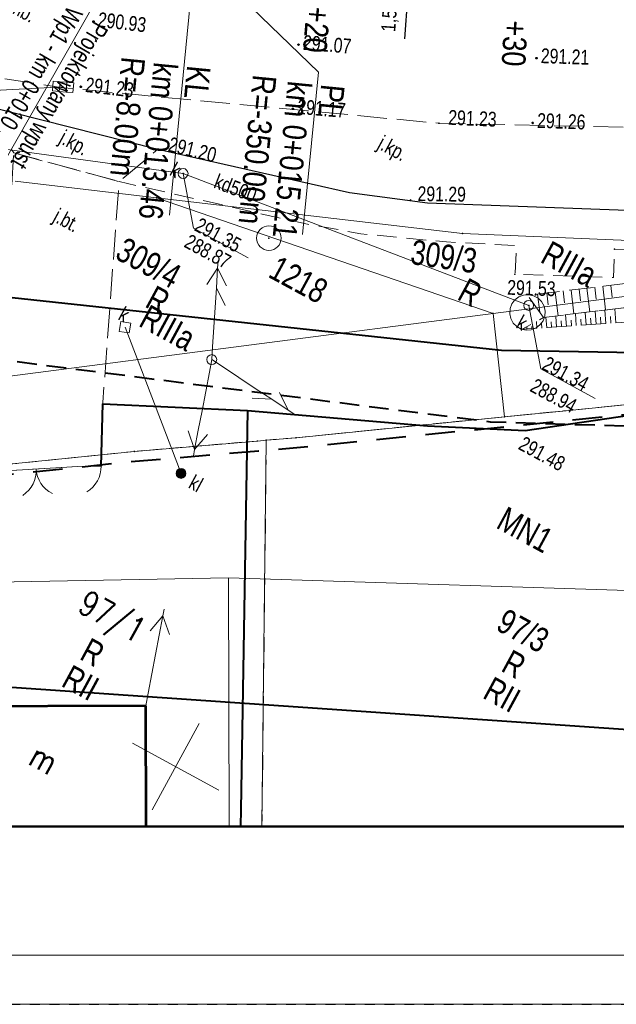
# Model space of a CAD drawing. Header units: metres. Extents: x 7437495 to 7437812, y 5556446 to 5556827.
# Tile 8 of 38: x 7437553 to 7437584, y 5556617 to 5556667. Entities that reach past the tile are written whole.
import ezdxf
from ezdxf.enums import TextEntityAlignment as Align

# ---------------------------------------------------------------- set-up
doc = ezdxf.new("R2010")
doc.units = ezdxf.units.M
doc.header["$MEASUREMENT"] = 0
for name, pattern in [('BUBZ01-500', [1.75, 1.25, -0.5]), ('EGBK02-500', [2, 1.5, -0.5]), ('EGBO02-500', [2.5, 1.5, -1]), ('EGBU01-500', [1, 0.5, -0.5]), ('KTCR02-500', [1.5, 1, -0.5]), ('KTJZ01-500', [2, 1.5, -0.5]), ('PTRW01_01-500', [1, 0.5, -0.5])]:
    doc.linetypes.add(name, pattern=pattern)
doc.layers.get('0').update_dxf_attribs({"color": 250, "lineweight": 5})
for name, color, linetype, lineweight in [('121-Punkt osnowy szczegółowej', 7, 'Continuous', 5), ('203-Punkt załamania granicy działki nie stabilizowany', 7, 'Continuous', 5), ('_arkusz', 7, 'Continuous', 13), ('brama (linia) - symbol', 7, 'Continuous', 5), ('BUBZ01', 250, 'Continuous', 5), ('BUIB02_01', 250, 'Continuous', 5), ('D_kilometraz', 7, 'Continuous', 13), ('D_opis trasy', 7, 'Continuous', 13), ('D_opisy', 7, 'Continuous', 13), ('D_wymiary', 7, 'Continuous', 13), ('EGBB01', 250, 'Continuous', 5), ('EGBD03', 250, 'Continuous', 5), ('EGBK02', 250, 'Continuous', 5), ('EGBO02', 250, 'Continuous', 5), ('EGBP04_03', 250, 'Continuous', 5), ('EGBU01', 250, 'Continuous', 5), ('furtka (linia) - symbol', 7, 'Continuous', 5), ('kratka ściekowa (punkt)', 7, 'Continuous', 5), ('KTCR02', 250, 'Continuous', 5), ('KTJZ01', 250, 'Continuous', 5), ('KTKR01', 250, 'Continuous', 5), ('KTOK02', 250, 'Continuous', 5), ('KTOK04', 250, 'Continuous', 5), ('KTOK05_01', 250, 'Continuous', 5), ('MPZP', 250, 'Continuous', 5), ('OSSP03', 250, 'Continuous', 5), ('przewód elektroenergetyczny niskiego napięcia (linia) - symbol', 7, 'Continuous', 5), ('przewód kanalizacyjny (linia)', 7, 'Continuous', 5), ('przewód kanalizacyjny (linia)-Atr1', 7, 'Continuous', 5), ('przewód telekomunikacyjny (linia) - symbol', 7, 'Continuous', 5), ('punkt o określonej wysokości (sieć kanalizacyjna)', 7, 'Continuous', 5), ('punkt o określonej wysokości (sieć kanalizacyjna)-Atr2', 7, 'Continuous', 5), ('punkt o określonej wysokości (sieć kanalizacyjna)-Atr3', 7, 'Continuous', 5), ('punkt wysokościowy naturalny', 7, 'Continuous', 5), ('punkt wysokościowy sztuczny', 7, 'Continuous', 5), ('RTPW01', 250, 'Continuous', 5), ('RTPW02', 250, 'Continuous', 5), ('rzedne dla projektanta', 250, 'Continuous', 5), ('SUPG_01', 250, 'Continuous', 5), ('SUPK_01', 250, 'Continuous', 5), ('SUSM04_01_E', 250, 'Continuous', 5), ('SUUS22_01_K', 250, 'Continuous', 5), ('słup (punkt)', 7, 'Continuous', 5), ('Warstwa 1', 250, 'Continuous', 5), ('Warstwa 2', 250, 'Continuous', 5), ('Warstwa 3', 250, 'Continuous', 5), ('właz - siec kanalizacyjna (powierzchnia)', 7, 'Continuous', 5), ('właz kwadratowy - siec kanalizacyjna (punkt)', 7, 'Continuous', 5), ('właz kwadratowy - siec kanalizacyjna (punkt)-Atr17', 7, 'Continuous', 5), ('właz okrągły - siec kanalizacyjna (punkt)', 7, 'Continuous', 5), ('właz okrągły - siec kanalizacyjna (punkt)-Atr17', 7, 'Continuous', 5)]:
    doc.layers.add(name, color=color, linetype=linetype, lineweight=lineweight)
doc.styles.add('ROMANS', font='arial.ttf', dxfattribs={"width": 0.8})
doc.styles.get("Standard").update_dxf_attribs({"font": 'txt.shx', "width": 0.75})
doc.styles.add('Style-Arial Narrow', font='ARIALN.TTF')
doc.linetypes.add('KTOK05_01-500', pattern='A,3.75,[13,dgnlstyle-rozp_2015.shx,S=0.002778,R=0,X=0,Y=0],3.75', length=7.5)
doc.dimstyles.new('1-500', dxfattribs={"dimscale": 10, "dimtxt": 0.2, "dimasz": 0.07, "dimexe": 0, "dimexo": 0, "dimgap": 0.05, "dimtad": 1, "dimdec": 1, "dimzin": 0, "dimtxsty": 'ROMANS', "dimblk": 'ARCHTICK', "dimcen": 0.1, "dimclrt": 256, "dimadec": 0, "dimazin": 0, "dimtfac": 0.666667, "dimtdec": 1, "dimtofl": 0, "dimtmove": 1, "dimatfit": 2, "dimfxl": 0, "dimtolj": 1, "dimtzin": 0, "dimarcsym": 0})

# ---------------------------------------------------------------- blocks, each defined once
blk = doc.blocks.new('US05')
at = {"color": 0, "linetype": 'Continuous', "lineweight": 13, "ltscale": 10}
for p, q in [((-5.25, -2.5), (-5.25, 2.5)), ((-5.25, 2.5), (-1.75, 2.5)), ((-1.75, -2.5), (-1.75, 2.5)), ((-1.75, 2.5), (1.75, 2.5)), ((1.75, -2.5), (1.75, 2.5)), ((1.75, 2.5), (5.25, 2.5)), ((5.25, -2.5), (5.25, 2.5)), ((-5.25, -2.5), (-1.75, -2.5)), ((-1.75, -2.5), (1.75, -2.5)), ((1.75, -2.5), (5.25, -2.5))]:
    blk.add_line(p, q, dxfattribs=at)
blk = doc.blocks.new('PT01')
at = {"color": 0, "linetype": 'Continuous', "lineweight": 13, "ltscale": 10}
for p, q in [((46.5, 0), (37.84, 5)), ((6.5, 0), (0, 0)), ((6.5, 0), (16.5, 0)), ((16.5, 0), (26.5, 0)), ((26.5, 0), (36.5, 0)), ((36.5, 0), (27.84, -5)), ((36.5, 0), (46.5, 0)), ((46.5, 0), (50, 0))]:
    blk.add_line(p, q, dxfattribs=at)
blk = doc.blocks.new('PE04')
at = {"color": 0, "linetype": 'Continuous', "lineweight": 13, "ltscale": 10}
for p, q in [((46.5, 0), (37.84, 5)), ((6.5, 0), (0, 0)), ((6.5, 0), (16.5, 0)), ((16.5, 0), (26.5, 0)), ((26.5, 0), (36.5, 0)), ((36.5, 0), (46.5, 0)), ((46.5, 0), (37.84, -5)), ((46.5, 0), (50, 0))]:
    blk.add_line(p, q, dxfattribs=at)
blk = doc.blocks.new('OK02')
at = {"layer": 'brama (linia) - symbol', "color": 0, "linetype": 'Continuous', "lineweight": 13, "ltscale": 10}
for centre, start, end in [((-15, 0), 0, 60), ((15, 0), 120, 180)]:
    blk.add_arc(centre, 15, start, end, dxfattribs=at)
blk = doc.blocks.new('US22')
at = {"color": 0, "linetype": 'Continuous', "lineweight": 13, "ltscale": 10}
blk.add_circle((0, 0), 2.5, dxfattribs=at)
blk = doc.blocks.new('PW01')
at = {"layer": 'punkt wysokościowy naturalny', "linetype": 'Continuous', "lineweight": 13}
h = blk.add_hatch(color=0, dxfattribs=at)
edge = h.paths.add_edge_path()
edge.add_arc((0, 0), 0.45, 0, 360)
blk = doc.blocks.new('US22A')
at = {"color": 0, "linetype": 'Continuous', "lineweight": 0, "ltscale": 10, "flags": 128}
blk.add_lwpolyline([(-2.5, -2.5), (2.5, -2.5), (2.5, 2.5), (-2.5, 2.5), (-2.5, -2.5)], close=True, dxfattribs=at)
blk = doc.blocks.new('OK04')
at = {"color": 0, "linetype": 'Continuous', "lineweight": 0, "ltscale": 10}
blk.add_arc((15, 0.01), 15, 120, 180, dxfattribs=at)
blk = doc.blocks.new('203')
at = {"layer": '203-Punkt załamania granicy działki nie stabilizowany', "linetype": 'Continuous', "lineweight": 13}
h = blk.add_hatch(color=96, dxfattribs=at)
edge = h.paths.add_edge_path()
edge.add_arc((0, 0), 0.45, 0, 360)
blk = doc.blocks.new('PW02')
at = {"layer": 'punkt wysokościowy sztuczny', "linetype": 'Continuous', "lineweight": 13}
h = blk.add_hatch(color=0, dxfattribs=at)
edge = h.paths.add_edge_path()
edge.add_arc((0, 0), 0.45, 0, 360)
blk = doc.blocks.new('SM04')
at = {"layer": 'słup (punkt)', "color": 0, "linetype": 'Continuous', "lineweight": 13}
blk.add_circle((0, 0), 2.5, dxfattribs=at)
blk = doc.blocks.new('121')
at = {"layer": '121-Punkt osnowy szczegółowej', "linetype": 'Continuous', "lineweight": 13}
h = blk.add_hatch(color=0, dxfattribs=at)
edge = h.paths.add_edge_path()
edge.add_arc((0, 0), 0.45, 0, 360)
at = {"layer": '121-Punkt osnowy szczegółowej', "color": 0, "linetype": 'Continuous', "lineweight": 13}
blk.add_circle((0, 0), 6.25, dxfattribs=at)
blk = doc.blocks.new('SUUS22_01')
at = {"layer": 'SUUS22_01_K', "linetype": 'Continuous', "lineweight": 13}
h = blk.add_hatch(color=8, dxfattribs=at)
edge = h.paths.add_edge_path()
edge.add_arc((0, 0), 0.25, 0, 360)
at = {"layer": 'SUUS22_01_K', "color": 250, "linetype": 'Continuous', "lineweight": 13}
blk.add_circle((0, 0), 0.25, dxfattribs=at)
blk = doc.blocks.new('TerminatorOpen')
at = {"color": 0, "linetype": 'ByBlock', "lineweight": -2}
for q in [(-1, 0.5), (-1, 0), (-1, -0.5)]:
    blk.add_line((0, 0), q, dxfattribs=at)
blk = doc.blocks.new('*D57')
at = {"layer": 'D_wymiary', "color": 0, "lineweight": -2, "transparency": 16777216}
for p, q in [((7437573.278, 5556671.238), (7437573.303, 5556671.597)), ((7437573.434, 5556670.866), (7437573.073, 5556670.891)), ((7437573.253, 5556670.878), (7437573.148, 5556669.382)), ((7437573.33, 5556669.369), (7437572.969, 5556669.395)), ((7437573.123, 5556669.023), (7437572.942, 5556666.429))]:
    blk.add_line(p, q, dxfattribs=at)
at = {"layer": 'Defpoints', "color": 0, "transparency": 16777216}
for p in [(7437573.253, 5556670.878), (7437573.614, 5556670.853), (7437573.51, 5556669.357)]:
    blk.add_point(p, dxfattribs=at)
at = {"layer": 'D_wymiary', "color": 0, "lineweight": -2, "transparency": 16777216, "xscale": 0.36, "yscale": 0.36, "zscale": 0.36}
for p, rotation in [((7437573.253, 5556670.878), 266.0114099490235), ((7437573.148, 5556669.382), 86.01140994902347)]:
    blk.add_blockref('TerminatorOpen', p, dxfattribs=dict(at, rotation=rotation))
at = {"layer": 'D_wymiary', "transparency": 16777216, "insert": (7437572.228, 5556667.579), "char_height": 0.72, "attachment_point": 5, "rotation": 86.0114, "style": 'Style-Arial Narrow'}
blk.add_mtext('1,50', dxfattribs=at)

msp = doc.modelspace()

# ---------------------------------------------------------------- linework, layer by layer
at = {"layer": '_arkusz', "flags": 128}
for points in [[(7437515.216, 5556617.416), (7437806.325, 5556617.416), (7437806.325, 5556820.676), (7437515.216, 5556820.676), (7437515.216, 5556617.416)], [(7437515.216, 5556617.416), (7437806.325, 5556617.416), (7437806.325, 5556820.676), (7437515.216, 5556820.676), (7437515.216, 5556617.416)], [(7437517.716, 5556619.916), (7437803.825, 5556619.916), (7437803.825, 5556818.176), (7437517.716, 5556818.176), (7437517.716, 5556619.916)], [(7437517.716, 5556619.916), (7437803.825, 5556619.916), (7437803.825, 5556818.176), (7437517.716, 5556818.176), (7437517.716, 5556619.916)]]:
    msp.add_lwpolyline(points, close=True, dxfattribs=at)
at = {"layer": 'BUBZ01', "color": 7, "linetype": 'BUBZ01-500', "lineweight": 13, "flags": 128}
for points in [[(7437579.99, 5556652.281), (7437579.191, 5556653.408), (7437592.138, 5556654.965), (7437601.716, 5556656.517), (7437608.214, 5556659.376), (7437608.484, 5556658.217), (7437601.675, 5556654.89), (7437579.99, 5556652.281)], [(7437608.484, 5556658.217), (7437608.997, 5556657.336), (7437601.944, 5556653.266), (7437578.914, 5556651.681), (7437579.99, 5556652.281), (7437601.675, 5556654.89), (7437608.484, 5556658.217)]]:
    msp.add_lwpolyline(points, close=True, dxfattribs=at)
at = {"layer": 'BUBZ01', "color": 7, "linetype": 'Continuous', "lineweight": 13, "flags": 128}
for points in [[(7437582.196, 5556653.769), (7437582.34, 5556652.565)], [(7437582.601, 5556653.823), (7437582.67, 5556653.217)], [(7437583, 5556653.868), (7437583.144, 5556652.664)], [(7437583.4, 5556653.913), (7437583.474, 5556653.315)], [(7437579.689, 5556653.468), (7437579.798, 5556652.556)], [(7437580.166, 5556653.528), (7437580.235, 5556652.922)], [(7437580.588, 5556653.572), (7437580.731, 5556652.368)], [(7437580.992, 5556653.626), (7437581.062, 5556653.019)], [(7437581.392, 5556653.671), (7437581.535, 5556652.467)], [(7437581.796, 5556653.724), (7437581.866, 5556653.118)], [(7437580.152, 5556651.761), (7437580.111, 5556652.295)], [(7437580.65, 5556651.798), (7437580.61, 5556652.354)], [(7437581.156, 5556651.83), (7437581.109, 5556652.414)], [(7437581.654, 5556651.868), (7437581.612, 5556652.482)], [(7437582.152, 5556651.905), (7437582.111, 5556652.542)], [(7437582.412, 5556651.923), (7437582.383, 5556652.246)], [(7437582.659, 5556651.937), (7437582.609, 5556652.601)], [(7437582.905, 5556651.951), (7437582.885, 5556652.292)], [(7437583.157, 5556651.974), (7437583.108, 5556652.661)], [(7437583.403, 5556651.989), (7437583.388, 5556652.338)], [(7437583.663, 5556652.007), (7437583.607, 5556652.72)], [(7437579.152, 5556651.7), (7437579.142, 5556651.808)], [(7437579.398, 5556651.714), (7437579.393, 5556651.831)], [(7437579.65, 5556651.737), (7437579.63, 5556652.078)], [(7437579.905, 5556651.747), (7437579.886, 5556651.985)], [(7437580.403, 5556651.784), (7437580.381, 5556652.058)], [(7437580.901, 5556651.821), (7437580.883, 5556652.104)], [(7437581.408, 5556651.853), (7437581.386, 5556652.149)], [(7437581.906, 5556651.891), (7437581.88, 5556652.2)]]:
    msp.add_lwpolyline(points, dxfattribs=at)
at = {"layer": 'BUIB02_01', "color": 212, "linetype": 'Continuous', "lineweight": 40, "flags": 128}
msp.add_lwpolyline([(7437501.475, 5556668.517), (7437520.006, 5556661.26), (7437548.621, 5556653.762), (7437577.86, 5556650.617), (7437605.191, 5556650.151)], dxfattribs=at)
at = {"layer": 'D_opis trasy'}
msp.add_line((7437568.569, 5556664.74), (7437563.927, 5556669.231), dxfattribs=at)
at = {"layer": 'D_opis trasy', "flags": 128}
for points in [[(7437562.267, 5556670.319), (7437561.02, 5556657.482)], [(7437568.569, 5556664.74), (7437567.768, 5556656.487)]]:
    msp.add_lwpolyline(points, dxfattribs=at)
at = {"layer": 'D_opisy', "color": 1}
msp.add_line((7437559.003, 5556671.375), (7437552.303, 5556659.626), dxfattribs=at)
at = {"layer": 'EGBB01', "color": 7, "linetype": 'Continuous', "lineweight": 53, "flags": 128}
for points in [[(7437559.813, 5556632.565), (7437549.829, 5556632.529)], [(7437559.831, 5556626.457), (7437559.813, 5556632.565)]]:
    msp.add_lwpolyline(points, dxfattribs=at)
at = {"layer": 'EGBD03', "color": 96, "linetype": 'Continuous', "lineweight": 13, "flags": 128}
for points in [[(7437560.351, 5556658.356), (7437553.189, 5556659.203)], [(7437560.351, 5556658.356), (7437575.876, 5556656.548)], [(7437560.351, 5556658.356), (7437577.428, 5556652.487)], [(7437575.876, 5556656.548), (7437614.098, 5556654.934)], [(7437577.428, 5556652.487), (7437591.023, 5556654.25)], [(7437577.428, 5556652.487), (7437552.913, 5556649.296)], [(7437577.428, 5556652.487), (7437578.019, 5556647.241)], [(7437581.301, 5556647.566), (7437590.209, 5556648.469)], [(7437578.019, 5556647.241), (7437567.433, 5556646.178)], [(7437578.019, 5556647.241), (7437581.301, 5556647.566)], [(7437559.23, 5556645.484), (7437565.476, 5556646.011)], [(7437565.476, 5556646.011), (7437565.921, 5556646.054)], [(7437565.921, 5556646.054), (7437565.705, 5556626.457)], [(7437567.433, 5556646.178), (7437565.921, 5556646.054)], [(7437552.868, 5556644.827), (7437559.23, 5556645.484)]]:
    msp.add_lwpolyline(points, dxfattribs=at)
at = {"layer": 'EGBK02', "color": 96, "linetype": 'EGBK02-500', "lineweight": 13, "flags": 128}
for points in [[(7437590.209, 5556648.469), (7437581.301, 5556647.566)], [(7437578.019, 5556647.241), (7437567.433, 5556646.178)], [(7437581.301, 5556647.566), (7437578.019, 5556647.241)], [(7437565.921, 5556646.054), (7437565.705, 5556626.457)], [(7437567.433, 5556646.178), (7437565.921, 5556646.054)]]:
    msp.add_lwpolyline(points, dxfattribs=at)
at = {"layer": 'EGBO02', "color": 96, "linetype": 'EGBO02-500', "lineweight": 40, "flags": 128}
msp.add_lwpolyline([(7437521.721, 5556641.598), (7437543.132, 5556643.41), (7437552.917, 5556644.33), (7437559.277, 5556644.986), (7437565.522, 5556645.513), (7437565.966, 5556645.556), (7437567.478, 5556645.68), (7437578.069, 5556646.743), (7437581.351, 5556647.068), (7437590.259, 5556647.972), (7437597.402, 5556648.706), (7437605.06, 5556649.453), (7437607.906, 5556649.279), (7437613.373, 5556648.963), (7437624.585, 5556648.103), (7437637.988, 5556647.094), (7437642.985, 5556646.799), (7437679.725, 5556644.549), (7437699.272, 5556644.245), (7437716.586, 5556643.133), (7437762.736, 5556640.481), (7437789.818, 5556645.268), (7437800.297, 5556647.133)], dxfattribs=at)
at = {"layer": 'EGBU01', "color": 96, "linetype": 'EGBU01-500', "lineweight": 13, "flags": 128}
for points in [[(7437590.209, 5556648.469), (7437581.301, 5556647.566)], [(7437581.301, 5556647.566), (7437590.209, 5556648.469)], [(7437578.019, 5556647.241), (7437567.433, 5556646.178)], [(7437567.433, 5556646.178), (7437578.019, 5556647.241)], [(7437581.301, 5556647.566), (7437578.019, 5556647.241)], [(7437578.019, 5556647.241), (7437581.301, 5556647.566)], [(7437559.23, 5556645.484), (7437565.476, 5556646.011)], [(7437565.476, 5556646.011), (7437559.23, 5556645.484)], [(7437565.476, 5556646.011), (7437565.921, 5556646.054)], [(7437565.921, 5556646.054), (7437565.476, 5556646.011)], [(7437565.921, 5556646.054), (7437565.705, 5556626.457)], [(7437565.705, 5556626.457), (7437565.921, 5556646.054)], [(7437567.433, 5556646.178), (7437565.921, 5556646.054)], [(7437565.921, 5556646.054), (7437567.433, 5556646.178)], [(7437552.868, 5556644.827), (7437559.23, 5556645.484)], [(7437559.23, 5556645.484), (7437552.868, 5556644.827)]]:
    msp.add_lwpolyline(points, dxfattribs=at)
at = {"layer": 'KTCR02', "color": 7, "linetype": 'KTCR02-500', "lineweight": 13, "flags": 128}
msp.add_lwpolyline([(7437608.147, 5556659.378), (7437605.985, 5556658.957), (7437597.715, 5556656.775), (7437593.492, 5556655.846), (7437590.1, 5556655.57), (7437583.591, 5556655.754), (7437583.539, 5556654.315), (7437578.541, 5556654.477), (7437578.634, 5556655.928), (7437575.061, 5556656.114), (7437570.725, 5556656.531), (7437567.857, 5556657.051), (7437558.455, 5556659.18)], dxfattribs=at)
at = {"layer": 'KTJZ01', "color": 7, "linetype": 'KTJZ01-500', "lineweight": 13, "flags": 128}
msp.add_lwpolyline([(7437513.723, 5556673.355), (7437526.269, 5556669.703), (7437536.272, 5556667.34), (7437541.191, 5556666.174), (7437555.601, 5556663.946), (7437574.688, 5556662.14), (7437592.829, 5556661.757), (7437607.902, 5556661.297), (7437618.053, 5556661.514), (7437634.62, 5556661.166), (7437643.744, 5556661.042), (7437662.678, 5556660.695), (7437676.713, 5556659.956), (7437680.07, 5556659.854), (7437689.107, 5556659.276), (7437706.866, 5556658.566), (7437718.583, 5556658.503), (7437742.597, 5556658.61), (7437777.726, 5556658.866), (7437800.276, 5556659.834), (7437800.259, 5556670.435), (7437784.777, 5556672.203), (7437780.309, 5556673.712), (7437778.074, 5556675.404), (7437776.698, 5556677.48), (7437776.083, 5556679.857), (7437775.634, 5556681.841), (7437775.283, 5556700.892), (7437764.802, 5556697.486), (7437766.655, 5556696.561), (7437768.321, 5556694.998), (7437769.494, 5556692.86), (7437769.762, 5556690.69), (7437770.016, 5556679.871), (7437770.034, 5556675.709), (7437769.454, 5556673.191), (7437768.438, 5556671.149), (7437767.087, 5556669.959), (7437764.67, 5556669.108), (7437754.892, 5556669.097), (7437752.966, 5556669.447), (7437751.386, 5556669.974), (7437749.715, 5556671.13), (7437748.385, 5556673.103), (7437747.671, 5556675.06), (7437747.375, 5556677.871), (7437741.367, 5556677.784), (7437740.566, 5556674.522), (7437739.928, 5556673.377), (7437739.11, 5556672.445), (7437738.094, 5556671.642), (7437736.73, 5556670.857), (7437735.192, 5556670.212), (7437733.349, 5556669.562), (7437731.308, 5556669.155), (7437730.28, 5556669.172), (7437716.357, 5556669.106), (7437704.086, 5556669.173), (7437692.094, 5556669.191), (7437679.606, 5556669.216), (7437668.639, 5556669.088), (7437659.12, 5556668.63), (7437651.567, 5556668.505), (7437639.106, 5556668.391), (7437630.871, 5556668.454), (7437618.261, 5556668.443), (7437607.706, 5556668.467), (7437605.949, 5556668.499), (7437593.243, 5556668.562), (7437588.537, 5556668.611), (7437579.98, 5556668.962), (7437573.919, 5556669.28), (7437568.122, 5556669.75), (7437557.694, 5556670.763), (7437556.14, 5556672.891), (7437555.289, 5556675.013), (7437555.022, 5556677.774), (7437555.086, 5556679.946), (7437549.768, 5556680.691), (7437548.771, 5556677.469), (7437547.863, 5556676.025), (7437545.277, 5556673.878), (7437543.715, 5556673.473), (7437541.983, 5556673.321), (7437537.697, 5556674.291), (7437528.632, 5556676.578), (7437522.707, 5556678.05)], dxfattribs=at)
for points in [[(7437551.509, 5556663.071), (7437560.424, 5556660.819), (7437558.455, 5556659.18), (7437553.111, 5556660.632), (7437551.509, 5556663.071)], [(7437553.111, 5556660.632), (7437558.455, 5556659.18), (7437557.63, 5556647.967), (7437557.541, 5556644.739), (7437556.359, 5556644.72), (7437552.127, 5556644.467), (7437553.111, 5556660.632)]]:
    msp.add_lwpolyline(points, close=True, dxfattribs=at)
at = {"layer": 'KTKR01', "color": 7, "linetype": 'Continuous', "lineweight": 30, "flags": 128}
msp.add_lwpolyline([(7437536.272, 5556667.34), (7437540.112, 5556666.429), (7437542.533, 5556665.754), (7437551.509, 5556663.071), (7437560.424, 5556660.819), (7437570.142, 5556658.622), (7437574.111, 5556658.096), (7437590.227, 5556657.503), (7437593.216, 5556657.771), (7437597.145, 5556658.598), (7437605.848, 5556660.886), (7437606.813, 5556661.114), (7437607.799, 5556661.296)], dxfattribs=at)
at = {"layer": 'KTOK02', "color": 7, "linetype": 'Continuous', "lineweight": 13, "flags": 128}
msp.add_lwpolyline([(7437556.359, 5556644.72), (7437552.127, 5556644.467)], dxfattribs=at)
at = {"layer": 'KTOK04', "color": 7, "linetype": 'Continuous', "lineweight": 13, "flags": 128}
msp.add_lwpolyline([(7437557.541, 5556644.739), (7437556.359, 5556644.72)], dxfattribs=at)
at = {"layer": 'KTOK05_01', "color": 7, "linetype": 'KTOK05_01-500', "lineweight": 40, "flags": 128}
for points in [[(7437557.541, 5556644.739), (7437557.628, 5556647.9), (7437564.978, 5556647.566), (7437574.111, 5556646.789)], [(7437574.111, 5556646.789), (7437579.052, 5556646.544), (7437590.226, 5556648.187)], [(7437564.978, 5556647.566), (7437564.627, 5556627.304), (7437564.611, 5556626.457)]]:
    msp.add_lwpolyline(points, dxfattribs=at)
at = {"layer": 'MPZP', "color": 212, "linetype": 'KTCR02-500', "lineweight": 40, "flags": 128}
msp.add_lwpolyline([(7437501.598, 5556665.33), (7437517.887, 5556659.137), (7437550.225, 5556650.427), (7437577.292, 5556646.989), (7437628.74, 5556645.381), (7437685.036, 5556645.727), (7437755.037, 5556644.945), (7437800.301, 5556644.457)], dxfattribs=at)
at = {"layer": 'MPZP', "color": 212, "linetype": 'KTOK05_01-500', "lineweight": 40, "flags": 128}
msp.add_lwpolyline([(7437506.935, 5556644.173), (7437546.587, 5556633.956), (7437625.651, 5556628.53), (7437720.998, 5556627.48), (7437800.329, 5556627.333)], dxfattribs=at)
at = {"layer": 'przewód kanalizacyjny (linia)', "color": 36, "linetype": 'Continuous', "lineweight": 13, "flags": 128}
for points in [[(7437536.794, 5556662.995), (7437555.612, 5556663.986)], [(7437536.794, 5556662.995), (7437561.703, 5556659.591), (7437579.241, 5556652.892)]]:
    msp.add_lwpolyline(points, dxfattribs=at)
at = {"layer": 'punkt o określonej wysokości (sieć kanalizacyjna)-Atr2', "color": 7, "flags": 128}
for points in [[(7437561.703, 5556659.591), (7437562.231, 5556656.807), (7437565.001, 5556655.306)], [(7437579.241, 5556652.892), (7437579.85, 5556649.672), (7437582.615, 5556648.173)]]:
    msp.add_lwpolyline(points, dxfattribs=at)
at = {"layer": 'rzedne dla projektanta', "color": 7, "linetype": 'Continuous', "lineweight": 40}
for centre in [(7437557.149, 5556667.304), (7437567.558, 5556666.131), (7437579.631, 5556665.444), (7437556.516, 5556663.996), (7437567.271, 5556662.874), (7437579.441, 5556662.157)]:
    msp.add_circle(centre, 0.0225, dxfattribs=at)
at = {"layer": 'SUPG_01', "color": 52, "linetype": 'Continuous', "lineweight": 13, "flags": 128}
for points in [[(7437644.549, 5556636.763), (7437644.232, 5556636.934), (7437628.737, 5556636.534), (7437621.854, 5556636.773), (7437610.215, 5556636.731), (7437587.46, 5556638.323), (7437563.999, 5556639.063), (7437521.358, 5556638.267)], [(7437563.999, 5556639.063), (7437564.034, 5556626.457)]]:
    msp.add_lwpolyline(points, dxfattribs=at)
at = {"layer": 'SUPK_01', "color": 36, "linetype": 'Continuous', "lineweight": 13}
msp.add_line((7437558.755, 5556651.782), (7437561.599, 5556644.365), dxfattribs=at)
at = {"layer": 'Warstwa 1', "color": 207, "linetype": 'Continuous', "lineweight": 53, "true_color": 0x6e1e6e, "flags": 128}
msp.add_lwpolyline([(7437509.137, 5556708.653), (7437501.181, 5556666.981), (7437511.405, 5556626.457), (7437511.405, 5556626.457), (7437800.33, 5556626.448), (7437800.203, 5556704.459), (7437509.137, 5556708.653)], close=True, dxfattribs=at)
at = {"layer": 'Warstwa 2', "color": 5, "linetype": 'PTRW01_01-500', "lineweight": 30, "flags": 128}
msp.add_lwpolyline([(7437494.929, 5556617.416), (7437812.216, 5556617.416), (7437812.216, 5556827.416), (7437494.929, 5556827.416), (7437494.929, 5556617.416)], close=True, dxfattribs=at)
at = {"layer": 'Warstwa 3', "color": 7, "linetype": 'Continuous', "lineweight": 0}
for p, q in [((7437562.517, 5556631.678), (7437560.134, 5556627.283)), ((7437559.128, 5556630.672), (7437563.523, 5556628.289))]:
    msp.add_line(p, q, dxfattribs=at)
at = {"layer": 'właz - siec kanalizacyjna (powierzchnia)', "color": 36, "linetype": 'Continuous', "lineweight": 13, "flags": 128}
msp.add_lwpolyline([(7437579.966, 5556652.112), (7437579.812, 5556651.911), (7437579.61, 5556651.748), (7437579.37, 5556651.662), (7437579.11, 5556651.643), (7437578.865, 5556651.696), (7437578.637, 5556651.82), (7437578.459, 5556651.996), (7437578.332, 5556652.224), (7437578.274, 5556652.472), (7437578.3, 5556652.731), (7437578.384, 5556652.97), (7437578.538, 5556653.17), (7437578.741, 5556653.334), (7437578.981, 5556653.42), (7437579.241, 5556653.438), (7437579.485, 5556653.385), (7437579.714, 5556653.261), (7437579.891, 5556653.085), (7437580.018, 5556652.857), (7437580.077, 5556652.609), (7437580.05, 5556652.35), (7437579.966, 5556652.112)], close=True, dxfattribs=at)

# ---------------------------------------------------------------- block references
at = {"layer": 'EGBP04_03', "color": 96, "linetype": 'Continuous', "lineweight": 13, "xscale": 0.1, "yscale": 0.1, "zscale": 0.1, "rotation": 331.5332548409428}
for p in [(7437560.351, 5556658.356), (7437575.876, 5556656.548), (7437577.428, 5556652.487), (7437578.019, 5556647.241), (7437581.301, 5556647.566), (7437567.433, 5556646.178), (7437565.476, 5556646.011), (7437565.921, 5556646.054), (7437559.23, 5556645.484)]:
    msp.add_blockref('203', p, dxfattribs=at)
at = {"layer": 'furtka (linia) - symbol', "color": 7, "linetype": 'Continuous', "lineweight": 13, "xscale": 0.1, "yscale": 0.1, "zscale": 0.1, "rotation": 180.9172548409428}
msp.add_blockref('OK04', (7437557.541, 5556644.739), dxfattribs=at)
at = {"layer": 'kratka ściekowa (punkt)', "color": 7, "linetype": 'Continuous', "lineweight": 13, "xscale": 0.09999999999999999, "yscale": 0.09999999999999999, "zscale": 0.09999999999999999, "rotation": 355.3492548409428}
msp.add_blockref('US05', (7437555.612, 5556663.986), dxfattribs=at)
at = {"layer": 'KTOK02', "color": 7, "linetype": 'Continuous', "lineweight": 13, "xscale": 0.1, "yscale": 0.1, "zscale": 0.1, "rotation": 183.4242548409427}
msp.add_blockref('OK02', (7437554.243, 5556644.594), dxfattribs=at)
at = {"layer": 'OSSP03', "color": 7, "linetype": 'Continuous', "lineweight": 13, "xscale": 0.1, "yscale": 0.1, "zscale": 0.1, "rotation": 331.5332548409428}
msp.add_blockref('121', (7437566.056, 5556656.31), dxfattribs=at)
at = {"layer": 'przewód elektroenergetyczny niskiego napięcia (linia) - symbol', "color": 1, "linetype": 'Continuous', "lineweight": 13}
for p, xscale, yscale, zscale, rotation in [((7437563.157, 5556650.146), 0.1, 0.1, 0.1, 86.33225484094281), ((7437563.157, 5556650.146), 0.1, 0.1, 0.1, 259.2292548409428), ((7437559.813, 5556632.565), 0.09999999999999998, 0.09999999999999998, 0.09999999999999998, 79.22925484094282)]:
    msp.add_blockref('PE04', p, dxfattribs=dict(at, xscale=xscale, yscale=yscale, zscale=zscale, rotation=rotation))
at = {"layer": 'przewód telekomunikacyjny (linia) - symbol', "color": 30, "linetype": 'Continuous', "lineweight": 13, "xscale": 0.1, "yscale": 0.1, "zscale": 0.1}
for rotation in [86.33225484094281, 326.5092548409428]:
    msp.add_blockref('PT01', (7437563.157, 5556650.146), dxfattribs=dict(at, rotation=rotation))
at = {"layer": 'punkt o określonej wysokości (sieć kanalizacyjna)', "color": 7, "linetype": 'Continuous', "lineweight": 13, "xscale": 0.1, "yscale": 0.1, "zscale": 0.1, "rotation": 331.5332548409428}
for p in [(7437561.703, 5556659.591), (7437579.241, 5556652.892)]:
    msp.add_blockref('PW01', p, dxfattribs=at)
at = {"layer": 'RTPW02', "color": 7, "linetype": 'Continuous', "lineweight": 13, "xscale": 0.1, "yscale": 0.1, "zscale": 0.1, "rotation": 331.5332548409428}
for p in [(7437574.688, 5556662.14), (7437560.424, 5556660.819), (7437573.248, 5556658.246), (7437583.591, 5556655.754), (7437578.541, 5556654.477), (7437579.052, 5556646.544)]:
    msp.add_blockref('PW02', p, dxfattribs=at)
at = {"layer": 'SUSM04_01_E', "color": 7, "linetype": 'Continuous', "lineweight": 13, "xscale": 0.1, "yscale": 0.1, "zscale": 0.1, "rotation": 331.5332548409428}
msp.add_blockref('SM04', (7437563.157, 5556650.146), dxfattribs=at)
msp.add_blockref('SM04', (7437563.157, 5556650.146), dxfattribs=at)
at = {"layer": 'SUUS22_01_K', "color": 7, "linetype": 'Continuous', "lineweight": 13, "rotation": 331.5332548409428}
msp.add_blockref('SUUS22_01', (7437561.599, 5556644.365), dxfattribs=at)
at = {"layer": 'właz kwadratowy - siec kanalizacyjna (punkt)', "color": 7, "linetype": 'Continuous', "lineweight": 13, "xscale": 0.09999999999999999, "yscale": 0.09999999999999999, "zscale": 0.09999999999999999, "rotation": 350.4022548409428}
msp.add_blockref('US22A', (7437558.755, 5556651.782), dxfattribs=at)
at = {"layer": 'właz okrągły - siec kanalizacyjna (punkt)', "color": 7, "linetype": 'Continuous', "lineweight": 13, "xscale": 0.1, "yscale": 0.1, "zscale": 0.1, "rotation": 331.5332548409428}
for p in [(7437561.703, 5556659.591), (7437579.241, 5556652.892)]:
    msp.add_blockref('US22', p, dxfattribs=at)

# ---------------------------------------------------------------- texts
at = {"layer": 'D_kilometraz', "char_height": 1.2, "attachment_point": 4, "line_spacing_factor": 1.6, "style": 'Style-Arial Narrow'}
for s, insert, rotation in [('+20', (7437568.562, 5556668.048), 265.2352), ('+30', (7437578.581, 5556667.357), 266.8722)]:
    msp.add_mtext(s, dxfattribs=dict(at, insert=insert, rotation=rotation))
at = {"layer": 'D_opis trasy', "char_height": 1.2, "rotation": 264.4518, "style": 'Style-Arial Narrow'}
for s, insert, attachment_point, line_spacing_factor in [('R=-8.00m', (7437558.59, 5556659.45), 6, 0.35), ('R=-350.00m', (7437565.104, 5556657.017), 6, 0.35), ('KL\\Pkm 0+013.46', (7437561.655, 5556665.134), 4, 0.85), ('PL\\Pkm 0+015.21', (7437568.454, 5556664.184), 4, 0.85)]:
    msp.add_mtext(s, dxfattribs=dict(at, insert=insert, attachment_point=attachment_point, line_spacing_factor=line_spacing_factor))
at = {"layer": 'D_opisy', "color": 1, "insert": (7437557.942, 5556666.942), "char_height": 0.9, "attachment_point": 1, "rotation": 239.6891}
msp.add_mtext('\\pt11;{\\fArial|b0|i0|c0|p39;Projektowany wpust\\P\\fArial|b0|i0|c238|p39;Wp1 - \\fArial|b0|i0|c0|p39;km 0+010}', dxfattribs=at)
at = {"layer": 'EGBB01', "color": 7, "linetype": 'Continuous', "lineweight": 30, "width": 0.8}
msp.add_text('m', height=1.25, rotation=331.5333, dxfattribs=at).set_placement((7437554.645, 5556629.881), align=Align.MIDDLE_CENTER)
at = {"layer": 'EGBD03', "color": 96, "linetype": 'Continuous', "lineweight": 30, "width": 0.8}
msp.add_text('97/1', height=1.25, rotation=331.5333, dxfattribs=at).set_placement((7437556.273, 5556637.391))
at = {"layer": 'EGBD03', "color": 96, "linetype": 'Continuous', "lineweight": 30, "char_height": 1.25, "attachment_point": 7, "line_spacing_factor": 0.6}
for s, insert, rotation in [('\\FWORKING_1250;\\H1x;\\W0.8;309/4', (7437558.176, 5556655.291), 331.5333), ('\\FWORKING_1250;\\H1x;\\W0.8;309/3', (7437573.189, 5556654.99), 351.592), ('\\FWORKING_1250;\\H1x;\\W0.8;97/3', (7437577.506, 5556636.439), 331.5333)]:
    msp.add_mtext(s, dxfattribs=dict(at, insert=insert, rotation=rotation))
at = {"layer": 'EGBK02', "color": 96, "linetype": 'Continuous', "lineweight": 30, "char_height": 1.25, "rotation": 331.5333, "line_spacing_factor": 0.6}
for s, insert, attachment_point in [('\\FWORKING_1250;\\H1x;\\W0.8;RIIIa', (7437580.363, 5556656.218), 1), ('\\FWORKING_1250;\\H1x;\\W0.8;RIIIa', (7437559.982, 5556652.976), 1), ('\\FWORKING_1250;\\H1x;\\W0.8;RII', (7437555.458, 5556633.594), 7), ('\\FWORKING_1250;\\H1x;\\W0.8;RII', (7437576.842, 5556632.995), 7)]:
    msp.add_mtext(s, dxfattribs=dict(at, insert=insert, attachment_point=attachment_point))
at = {"layer": 'EGBU01', "color": 96, "linetype": 'Continuous', "lineweight": 30, "char_height": 1.25, "attachment_point": 7, "rotation": 331.5333, "line_spacing_factor": 0.6}
for insert in [(7437575.548, 5556653.233), (7437559.708, 5556652.853), (7437556.392, 5556634.964), (7437577.776, 5556634.365)]:
    msp.add_mtext('\\FWORKING_1250;\\H1x;\\W0.8;R', dxfattribs=dict(at, insert=insert))
at = {"layer": 'KTJZ01', "color": 7, "linetype": 'Continuous', "lineweight": 13, "char_height": 0.75, "attachment_point": 7, "rotation": 331.5333, "line_spacing_factor": 0.6}
for s, insert in [('\\FWORKING_1250;\\H1x;\\W0.8;j.mb.', (7437552.326, 5556667.849)), ('\\FWORKING_1250;\\H1x;\\W0.8;j.kp.', (7437555.243, 5556660.978)), ('\\FWORKING_1250;\\H1x;\\W0.8;j.kp.', (7437571.401, 5556660.692)), ('\\FWORKING_1250;\\H1x;\\W0.8;j.bt.', (7437554.938, 5556656.995))]:
    msp.add_mtext(s, dxfattribs=dict(at, insert=insert))
at = {"layer": 'MPZP', "color": 212, "linetype": 'Continuous', "lineweight": 30, "insert": (7437577.523, 5556641.629), "char_height": 1.25, "attachment_point": 7, "rotation": 331.5333, "line_spacing_factor": 0.6}
msp.add_mtext('\\FWORKING_1250;\\H1x;\\W0.8;MN1', dxfattribs=at)
at = {"layer": 'OSSP03', "color": 7, "linetype": 'Continuous', "lineweight": 30, "insert": (7437565.95, 5556654.349), "char_height": 1.25, "attachment_point": 7, "rotation": 331.5333, "line_spacing_factor": 0.6}
msp.add_mtext('\\FWORKING_1250;\\H1x;\\W0.8;1218', dxfattribs=at)
at = {"layer": 'przewód kanalizacyjny (linia)-Atr1', "color": 36, "insert": (7437563.206, 5556658.875), "char_height": 0.75, "attachment_point": 7, "rotation": 339.0933, "line_spacing_factor": 0.6}
msp.add_mtext('\\FWORKING_1250;\\H1x;\\W0.8;kd500', dxfattribs=at)
at = {"layer": 'punkt o określonej wysokości (sieć kanalizacyjna)-Atr2', "color": 36, "char_height": 0.75, "attachment_point": 7, "rotation": 331.5333, "line_spacing_factor": 0.6}
for s, insert in [('\\FWORKING_1250;\\H1x;\\W0.8;291.35', (7437562.216, 5556656.718)), ('\\FWORKING_1250;\\H1x;\\W0.8;291.34', (7437579.853, 5556649.679))]:
    msp.add_mtext(s, dxfattribs=dict(at, insert=insert))
at = {"layer": 'punkt o określonej wysokości (sieć kanalizacyjna)-Atr3', "color": 36, "char_height": 0.75, "attachment_point": 7, "rotation": 331.5333, "line_spacing_factor": 0.6}
for s, insert in [('\\FWORKING_1250;\\H1x;\\W0.8;288.87', (7437561.694, 5556655.881)), ('\\FWORKING_1250;\\H1x;\\W0.8;288.94', (7437579.245, 5556648.558))]:
    msp.add_mtext(s, dxfattribs=dict(at, insert=insert))
at = {"layer": 'RTPW01', "color": 7, "linetype": 'Continuous', "lineweight": 13, "char_height": 0.75, "attachment_point": 7, "line_spacing_factor": 0.6}
for s, insert, rotation in [('\\FWORKING_1250;\\H1x;\\W0.8;291.23', (7437575.144, 5556662.058), 357.5583), ('\\FWORKING_1250;\\H1x;\\W0.8;291.20', (7437560.897, 5556660.72), 346.0903), ('\\FWORKING_1250;\\H1x;\\W0.8;291.29', (7437573.595, 5556658.181), 359.2273), ('\\FWORKING_1250;\\H1x;\\W0.8;291.53', (7437578.138, 5556653.429), 358.0983), ('\\FWORKING_1250;\\H1x;\\W0.8;291.48', (7437578.653, 5556645.616), 331.5333)]:
    msp.add_mtext(s, dxfattribs=dict(at, insert=insert, rotation=rotation))
at = {"layer": 'rzedne dla projektanta', "color": 7, "linetype": 'Continuous', "lineweight": 0, "char_height": 0.75, "attachment_point": 7, "line_spacing_factor": 0.6}
for s, insert, rotation in [('\\FWORKING_1250;\\H1x;\\W0.8; 290.93', (7437557.12, 5556667.056), 353.3304), ('\\FWORKING_1250;\\H1x;\\W0.8; 291.07', (7437567.538, 5556665.882), 355.268), ('\\FWORKING_1250;\\H1x;\\W0.8; 291.21', (7437579.622, 5556665.194), 357.9917), ('\\FWORKING_1250;\\H1x;\\W0.8; 291.23', (7437556.487, 5556663.748), 353.3304), ('\\FWORKING_1250;\\H1x;\\W0.8; 291.17', (7437567.251, 5556662.625), 355.268), ('\\FWORKING_1250;\\H1x;\\W0.8; 291.26', (7437579.432, 5556661.907), 357.9917)]:
    msp.add_mtext(s, dxfattribs=dict(at, insert=insert, rotation=rotation))
at = {"layer": 'SUUS22_01_K', "color": 7, "linetype": 'Continuous', "lineweight": 13, "insert": (7437561.924, 5556643.66), "char_height": 0.75, "attachment_point": 7, "rotation": 331.5333, "line_spacing_factor": 0.6}
msp.add_mtext('\\FWORKING;\\H1x;\\W0.8;kl', dxfattribs=at)
at = {"layer": 'właz kwadratowy - siec kanalizacyjna (punkt)-Atr17', "color": 7, "insert": (7437558.357, 5556652.203), "char_height": 0.75, "attachment_point": 7, "rotation": 331.5333, "line_spacing_factor": 0.6}
msp.add_mtext('\\FWORKING_1250;\\H1x;\\W0.8;k', dxfattribs=at)
at = {"layer": 'właz okrągły - siec kanalizacyjna (punkt)-Atr17', "color": 7, "char_height": 0.75, "attachment_point": 7, "rotation": 331.5333, "line_spacing_factor": 0.6}
for insert in [(7437560.968, 5556659.535), (7437578.551, 5556651.781)]:
    msp.add_mtext('\\FWORKING_1250;\\H1x;\\W0.8;k', dxfattribs=dict(at, insert=insert))

# ---------------------------------------------------------------- dimensions: what is measured, and where the dimension line sits
at = {"layer": 'D_wymiary'}
dim = msp.add_linear_dim(base=(7437573.253, 5556670.878), p1=(7437573.51, 5556669.357), p2=(7437573.614, 5556670.853), angle=86.0114, dimstyle='1-500', override={"dimscale": 1, "dimtxt": 0.72, "dimasz": 0.36, "dimexe": 0.18, "dimexo": 0.18, "dimgap": 0.36, "dimdec": 2, "dimzin": 3, "dimtxsty": 'Style-Arial Narrow', "dimblk": 'TerminatorOpen', "dimcen": 0.36, "dimtdec": 2, "dimtofl": 1, "dimtmove": 0, "dimatfit": 1, "dimfrac": 2, "dimtolj": 0, "dimtzin": 3}, dxfattribs=at)
dim.commit()
dim.dimension.update_dxf_attribs({"geometry": '*D57', "text_midpoint": (7437573.019, 5556667.524), "dimtype": 160})

doc.saveas('drawing.dxf')
